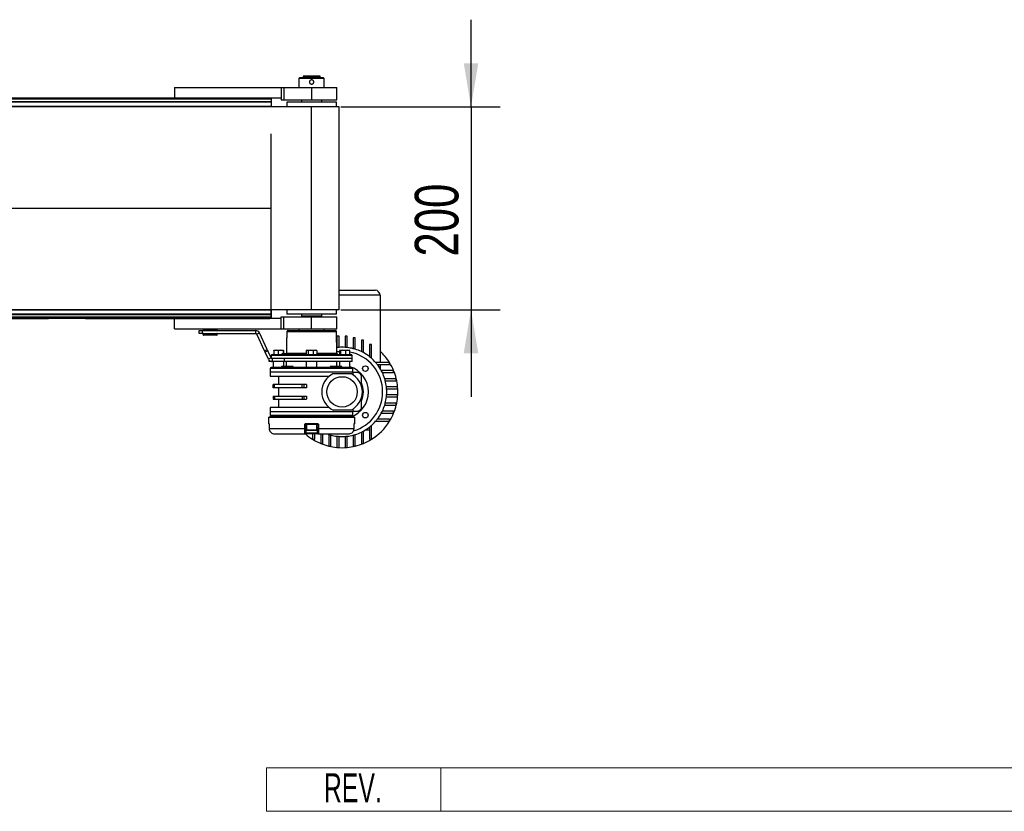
# Model space of a CAD drawing. Header units: millimetres. Extents: x 0 to 420, y 0 to 297.
# Tile 5 of 8: x 198 to 266, y 66 to 121. Entities that reach past the tile are written whole.
import ezdxf
from ezdxf.enums import TextEntityAlignment as Align

# ---------------------------------------------------------------- set-up
doc = ezdxf.new("R2010")
doc.units = ezdxf.units.MM
doc.linetypes.add('CENTERX2', pattern=[20.32, 12.7, -2.54, 2.54, -2.54])
doc.layers.add('CARTIGLIO', color=140, linetype='Continuous')
doc.layers.add('QUOTE', color=174, linetype='Continuous')
doc.styles.add('SLDTEXTSTYLE0', font='TXT', dxfattribs={"width": 0.638298})
doc.styles.add('SLDTEXTSTYLE3', font='TXT', dxfattribs={"width": 0.75})
doc.dimstyles.new('SLDDIMSTYLE0', dxfattribs={"dimtxt": 3, "dimasz": 3, "dimexe": 0, "dimexo": 0.0625, "dimgap": 0.75, "dimtad": 1, "dimlfac": 14.32081, "dimrnd": 1e-09, "dimzin": 12, "dimdsep": 46, "dimtxsty": 'SLDTEXTSTYLE3', "dimsah": 1, "dimcen": 0.09, "dimadec": 0, "dimazin": 3, "dimtfac": 1, "dimtdec": 3, "dimtmove": 0, "dimatfit": 0, "dimfxl": 0, "dimfrac": 2, "dimtolj": 1, "dimtzin": 12, "dimarcsym": 0})

# ---------------------------------------------------------------- blocks, each defined once
blk = doc.blocks.new('SW_NOTE_0_27')
at = {"layer": 'CARTIGLIO', "color": 0, "insert": (2.34, 2.578), "char_height": 2, "attachment_point": 2, "style": 'SLDTEXTSTYLE0'}
blk.add_mtext('REV.', dxfattribs=at)
blk = doc.blocks.new('Cartiglio ALUSIC')
at = {"color": 161, "linetype": 'Continuous', "lineweight": 18}
for p, q in [((113.971, 150.999), (113.971, 153.999)), ((113.971, 153.999), (313.621, 153.999)), ((125.971, 153.999), (125.971, 150.999)), ((113.971, 150.999), (313.621, 150.999))]:
    blk.add_line(p, q, dxfattribs=at)
at = {"layer": 'CARTIGLIO', "color": 140}
blk.add_blockref('SW_NOTE_0_27', (117.568, 151.037), dxfattribs=at)
at = {"layer": 'CARTIGLIO', "color": 140, "style": 'SLDTEXTSTYLE0', "width": 0.638298}
for tag, height, p in [('AUTOATTR1', 3.5, (223.449, 133.7)), ('AUTOATTR2', 3.5, (221.929, 127.422)), ('AUTOATTR11', 3.5, (222.862, 121.411)), ('AUTOATTR8', 4, (219.244, 110.003)), ('AUTOATTR9', 4, (218.122, 100.423)), ('AUTOATTR0', 4, (249.033, 100.312))]:
    blk.add_attdef(tag, text='', height=height, dxfattribs=at).set_placement(p, align=Align.TOP_CENTER)
at = {"layer": 'CARTIGLIO', "color": 140}
for tag in ['AUTOATTR13', 'AUTOATTR12', 'AUTOATTR10', 'AUTOATTR7', 'AUTOATTR6', 'AUTOATTR5', 'AUTOATTR4', 'AUTOATTR3']:
    blk.add_attdef(tag, (0, 0), '', height=4, dxfattribs=at)
blk = doc.blocks.new('_D_1')
at = {"layer": 'QUOTE'}
for p, q in [((229.246, 114.666), (229.246, 120.666)), ((220.278, 114.666), (231.246, 114.666)), ((229.246, 114.666), (229.246, 100.701)), ((220.278, 100.701), (231.246, 100.701)), ((229.246, 100.701), (229.246, 94.701))]:
    blk.add_line(p, q, dxfattribs=at)
for points in [[(229.246, 114.666), (229.746, 117.666), (228.746, 117.666)], [(229.246, 100.701), (228.746, 97.701), (229.746, 97.701)]]:
    blk.add_solid(points, dxfattribs=at)
at = {"layer": 'QUOTE', "insert": (225.379, 104.359), "char_height": 3, "attachment_point": 1, "rotation": 90, "style": 'SLDTEXTSTYLE3'}
blk.add_mtext('200', dxfattribs=at)

msp = doc.modelspace()

# ---------------------------------------------------------------- linework, layer by layer
at = {"color": 7, "linetype": 'Continuous', "lineweight": 25}
for p, q in [((217.47465, 116.69151), (217.40482, 116.62168)), ((217.40482, 116.62168), (217.40482, 115.99323)), ((219.15053, 116.62168), (217.40482, 116.62168)), ((217.47465, 116.69151), (219.0807, 116.69151)), ((217.71905, 116.79625), (217.68413, 116.76134)), ((217.68413, 116.76134), (217.68413, 116.69151)), ((218.87122, 116.76134), (217.68413, 116.76134)), ((217.71905, 116.79625), (218.8363, 116.79625)), ((218.87122, 116.76134), (218.8363, 116.79625)), ((218.87122, 116.69151), (218.87122, 116.76134)), ((219.15053, 116.62168), (219.0807, 116.69151)), ((219.15053, 115.99323), (219.15053, 116.62168)), ((208.85083, 115.99323), (208.85083, 115.26003)), ((208.85083, 115.99323), (216.18282, 115.99323)), ((216.18282, 115.99323), (216.18282, 115.26003)), ((216.18282, 115.99323), (216.35739, 115.99323)), ((216.35739, 115.99323), (216.35739, 115.15529)), ((216.35739, 115.99323), (218.27768, 115.99323)), ((218.27768, 115.99323), (218.27768, 115.15529)), ((218.27768, 115.99323), (220.02339, 115.99323)), ((220.02339, 115.15529), (220.02339, 115.99323)), ((215.48454, 115.26003), (60.46537, 115.26003)), ((215.48454, 115.1902), (60.46537, 115.1902)), ((216.18282, 115.26003), (215.48454, 115.26003)), ((215.48454, 115.26003), (215.48454, 115.1902)), ((215.48454, 115.1902), (215.48454, 115.01563)), ((216.18282, 115.26003), (216.18282, 115.15529)), ((218.27768, 114.66649), (57.67223, 114.66649)), ((215.48454, 115.01563), (60.46537, 115.01563)), ((215.48454, 114.98071), (60.46537, 114.98071)), ((215.48454, 114.7014), (60.46537, 114.7014)), ((215.48454, 115.01563), (215.48454, 114.98071)), ((215.48454, 114.98071), (215.48454, 114.7014)), ((215.48454, 114.7014), (215.48454, 114.66649)), ((216.18282, 115.15529), (216.35739, 115.15529)), ((216.35739, 115.15529), (218.27768, 115.15529)), ((216.56688, 114.98071), (216.564, 114.66649)), ((219.98847, 114.98071), (216.56688, 114.98071)), ((217.57939, 115.12037), (217.57939, 114.98071)), ((218.97596, 115.12037), (217.57939, 115.12037)), ((217.68413, 115.15529), (217.68413, 115.12037)), ((218.27768, 115.15529), (220.02339, 115.15529)), ((218.27768, 100.7008), (218.27768, 114.66649)), ((220.16304, 114.66649), (218.27768, 114.66649)), ((218.87122, 115.12037), (218.87122, 115.15529)), ((218.97596, 114.98071), (218.97596, 115.12037)), ((219.99136, 114.66649), (219.98847, 114.98071)), ((220.16304, 100.7008), (220.16304, 114.66649)), ((220.16304, 102.04116), (222.64195, 102.04116)), ((222.9911, 101.69202), (220.16304, 101.69202)), ((222.9911, 101.69202), (222.9911, 97.06938)), ((218.27768, 100.7008), (57.67223, 100.7008)), ((215.48454, 100.66588), (60.46537, 100.66588)), ((215.48454, 100.38657), (60.46537, 100.38657)), ((215.48454, 100.35165), (60.46537, 100.35165)), ((215.48454, 100.7008), (215.48454, 100.66588)), ((215.48454, 100.66588), (215.48454, 100.38657)), ((215.48454, 100.38657), (215.48454, 100.35165)), ((215.48454, 100.35165), (215.48454, 100.17708)), ((216.564, 100.7008), (216.56688, 100.38657)), ((219.98847, 100.38657), (216.56688, 100.38657)), ((217.57939, 100.38657), (217.57939, 100.24691)), ((220.16304, 100.7008), (218.27768, 100.7008)), ((218.97596, 100.24691), (218.97596, 100.38657)), ((219.98847, 100.38657), (219.99136, 100.7008)), ((215.48454, 100.17708), (60.46537, 100.17708)), ((215.48454, 100.10725), (60.46537, 100.10725)), ((208.85083, 99.37406), (208.85083, 100.10725)), ((215.48454, 100.17708), (215.48454, 100.10725)), ((216.18282, 100.10725), (215.48454, 100.10725)), ((216.18282, 100.10725), (216.18282, 100.212)), ((216.18282, 100.212), (216.35739, 100.212)), ((216.18282, 99.37406), (216.18282, 100.10725)), ((216.35739, 99.37406), (216.35739, 100.212)), ((216.35739, 100.212), (218.27768, 100.212)), ((218.97596, 100.24691), (217.57939, 100.24691)), ((217.68413, 100.24691), (217.68413, 100.212)), ((218.27768, 99.37406), (218.27768, 100.212)), ((218.27768, 100.212), (220.02339, 100.212)), ((218.87122, 100.212), (218.87122, 100.24691)), ((220.02339, 99.37406), (220.02339, 100.212)), ((208.85083, 99.37406), (216.18282, 99.37406)), ((210.52931, 99.05983), (210.52931, 99.26931)), ((210.52931, 99.26931), (210.7388, 99.26931)), ((210.7388, 99.05983), (210.52931, 99.05983)), ((210.7388, 99.26931), (210.7388, 99.05983)), ((210.7388, 99.26931), (214.43634, 99.26931)), ((210.7388, 99.05983), (214.43634, 99.05983)), ((210.82022, 99.36082), (210.81638, 99.2875)), ((210.81638, 99.2875), (211.77847, 99.2875)), ((210.81638, 99.04164), (210.82022, 98.96832)), ((211.77847, 99.04164), (210.81638, 99.04164)), ((210.82796, 99.36082), (210.82022, 99.36082)), ((210.82022, 98.96832), (211.77463, 98.96832)), ((211.77463, 99.36082), (210.82796, 99.36082)), ((210.8379, 99.2728), (210.83033, 99.2728)), ((210.83033, 99.05634), (211.76453, 99.05634)), ((210.84168, 98.95508), (210.83417, 98.95508)), ((211.76453, 99.2728), (210.8379, 99.2728)), ((211.76068, 98.95508), (210.84168, 98.95508)), ((210.87147, 99.2728), (210.87147, 99.26931)), ((210.87147, 99.05983), (210.87147, 99.05634)), ((211.72338, 99.26931), (211.72338, 99.2728)), ((211.72338, 99.05634), (211.72338, 99.05983)), ((211.77847, 99.2875), (211.77463, 99.36082)), ((211.77463, 98.96832), (211.77847, 99.04164)), ((214.43634, 99.05983), (214.43634, 99.26931)), ((214.49962, 99.01951), (214.68948, 99.10804)), ((215.03889, 97.86305), (214.49962, 99.01951)), ((215.22875, 97.95158), (214.68948, 99.10804)), ((216.18282, 99.37406), (216.35739, 99.37406)), ((216.35739, 99.37406), (218.27768, 99.37406)), ((216.57726, 99.18664), (216.57699, 99.18672)), ((219.99131, 99.18664), (216.57726, 99.18664)), ((216.66127, 99.26897), (219.90752, 99.26897)), ((217.40482, 99.37406), (217.40482, 99.26897)), ((218.27768, 99.37406), (220.02339, 99.37406)), ((219.15053, 99.26897), (219.15053, 99.37406)), ((220.01707, 97.71034), (219.99131, 99.18664)), ((216.55635, 98.74587), (216.53828, 97.71034)), ((216.55756, 98.74587), (216.55635, 98.74587)), ((216.57125, 98.88309), (216.571, 98.88317)), ((220.16304, 98.86901), (220.02339, 98.86901)), ((220.02339, 98.86901), (220.02339, 98.0969)), ((220.16304, 98.10965), (220.16304, 98.86901)), ((220.72167, 98.86901), (220.58201, 98.86901)), ((220.58201, 98.86901), (220.58201, 98.10965)), ((220.72167, 98.0969), (220.72167, 98.86901)), ((221.14064, 98.77609), (221.14064, 98.01924)), ((221.2803, 98.77609), (221.14064, 98.77609)), ((221.2803, 97.97964), (221.2803, 98.77609)), ((221.83893, 98.59394), (221.69927, 98.59394)), ((221.69927, 98.59394), (221.69927, 97.81558)), ((221.83893, 97.74428), (221.83893, 98.59394)), ((222.39755, 98.30766), (222.2579, 98.30766)), ((222.2579, 98.30766), (222.2579, 97.47032)), ((222.39755, 97.35503), (222.39755, 98.30766)), ((215.03889, 97.86305), (215.22875, 97.95158)), ((215.07876, 97.77754), (215.03889, 97.86305)), ((215.26862, 97.86607), (215.07876, 97.77754)), ((215.30122, 97.30047), (215.07876, 97.77754)), ((215.22875, 97.95158), (215.26862, 97.86607)), ((215.49108, 97.38901), (215.26862, 97.86607)), ((215.57176, 97.628), (220.98359, 97.628)), ((215.8306, 97.90732), (215.67535, 97.88917)), ((215.67535, 97.88917), (215.67535, 97.628)), ((215.68655, 97.90732), (215.8306, 97.90732)), ((215.98585, 97.88917), (215.8306, 97.90732)), ((215.8306, 97.90732), (216.1523, 97.90732)), ((216.1523, 97.90732), (215.98585, 97.88917)), ((215.98585, 97.88917), (215.98585, 97.628)), ((216.31875, 97.88917), (216.1523, 97.90732)), ((216.1523, 97.90732), (216.32995, 97.90732)), ((216.23251, 97.66292), (216.2319, 97.628)), ((216.23877, 97.66292), (216.23251, 97.66292)), ((216.23877, 97.66292), (216.23834, 97.628)), ((216.30287, 97.66292), (216.23877, 97.66292)), ((216.30287, 97.66292), (216.30244, 97.628)), ((216.32628, 97.66292), (216.30287, 97.66292)), ((216.31875, 97.88917), (216.31875, 97.66292)), ((216.32628, 97.66292), (216.32652, 97.628)), ((216.4938, 97.66292), (216.32628, 97.66292)), ((216.32995, 97.90732), (216.33054, 97.90732)), ((216.33112, 97.9071), (216.33054, 97.90732)), ((216.34115, 97.88917), (216.34115, 97.66292)), ((216.50061, 97.66292), (216.5, 97.628)), ((216.50602, 97.66292), (216.50557, 97.628)), ((216.53828, 97.71034), (217.91322, 97.71034)), ((216.55742, 97.66292), (216.55681, 97.628)), ((216.56368, 97.66292), (216.55742, 97.66292)), ((216.56368, 97.66292), (216.56325, 97.628)), ((216.58545, 97.66292), (216.56368, 97.66292)), ((216.58545, 97.66292), (216.58501, 97.628)), ((216.62029, 97.66292), (216.58545, 97.66292)), ((216.62029, 97.66292), (216.62085, 97.628)), ((216.66889, 97.66292), (216.62029, 97.66292)), ((216.66889, 97.66292), (216.66945, 97.628)), ((216.67055, 97.66292), (216.66889, 97.66292)), ((216.67116, 97.628), (216.67055, 97.66292)), ((217.00122, 97.628), (217.00061, 97.66292)), ((217.91322, 97.88917), (217.91322, 97.628)), ((217.95539, 97.90732), (217.93815, 97.90104)), ((217.95539, 97.90732), (217.97175, 97.90732)), ((217.97175, 97.90732), (218.21252, 97.90732)), ((218.21252, 97.90732), (218.03029, 97.88917)), ((218.03029, 97.88917), (218.03029, 97.628)), ((218.39475, 97.88917), (218.21252, 97.90732)), ((218.21252, 97.90732), (218.51844, 97.90732)), ((218.51844, 97.90732), (218.39475, 97.88917)), ((218.39475, 97.88917), (218.39475, 97.628)), ((218.64213, 97.88917), (218.51844, 97.90732)), ((218.51844, 97.90732), (218.59996, 97.90732)), ((218.6172, 97.90104), (218.59996, 97.90732)), ((218.64213, 97.88917), (218.64213, 97.628)), ((218.64213, 97.71034), (220.01707, 97.71034)), ((220.01035, 98.09538), (220.02339, 98.0969)), ((220.19918, 97.88917), (220.19918, 97.628)), ((220.22897, 97.90732), (220.43272, 97.90732)), ((220.43272, 97.90732), (220.25876, 97.88917)), ((220.25876, 97.88917), (220.25876, 97.628)), ((220.60668, 97.88917), (220.43272, 97.90732)), ((220.43272, 97.90732), (220.75085, 97.90732)), ((220.75085, 97.90732), (220.60668, 97.88917)), ((220.60668, 97.88917), (220.60668, 97.628)), ((220.89502, 97.88917), (220.75085, 97.90732)), ((220.75085, 97.90732), (220.86924, 97.90732)), ((220.8736, 97.90578), (220.86939, 97.90732)), ((220.89502, 97.88917), (220.89502, 97.628)), ((215.49108, 97.38901), (215.30122, 97.30047)), ((215.35632, 97.1392), (215.35632, 97.2241)), ((215.42615, 97.1392), (215.35632, 97.1392)), ((215.42615, 97.17304), (215.42615, 97.1392)), ((215.55437, 97.1392), (215.42615, 97.1392)), ((215.48798, 97.54567), (215.48545, 97.40108)), ((221.06738, 97.54567), (215.48798, 97.54567)), ((215.55437, 97.34869), (215.54404, 97.34869)), ((215.55437, 97.34869), (215.55437, 97.1392)), ((216.39066, 97.34869), (215.55437, 97.34869)), ((216.39066, 97.1392), (215.55437, 97.1392)), ((215.64165, 97.1392), (215.64165, 96.72023)), ((216.35388, 96.79006), (216.35388, 97.1392)), ((221.07081, 97.34869), (216.38904, 97.34869)), ((216.39066, 97.34869), (216.39066, 97.1392)), ((221.07081, 97.34869), (216.39066, 97.34869)), ((221.07081, 97.1392), (216.39066, 97.1392)), ((216.53625, 97.1392), (216.53625, 96.79006)), ((217.91108, 97.1392), (217.91108, 96.72023)), ((218.64428, 96.72023), (218.64428, 97.1392)), ((220.01911, 96.79006), (220.01911, 97.1392)), ((220.20147, 97.1392), (220.20147, 96.79006)), ((220.9137, 96.72023), (220.9137, 97.1392)), ((221.07081, 97.34869), (221.06738, 97.54567)), ((221.07081, 97.1392), (221.07081, 97.34869)), ((223.63584, 97.06938), (222.68321, 97.06938)), ((222.7985, 96.92972), (223.63584, 96.92972)), ((222.9911, 96.92972), (222.9911, 96.65154)), ((223.63584, 96.92972), (223.63584, 97.06938)), ((215.41471, 96.40601), (215.41471, 96.12669)), ((221.14064, 96.40601), (215.41471, 96.40601)), ((215.43217, 96.65041), (215.43217, 96.40601)), ((221.12319, 96.65041), (215.43217, 96.65041)), ((216.19737, 96.79006), (216.19737, 96.72023)), ((217.0004, 96.79006), (216.19737, 96.79006)), ((217.0004, 96.72023), (217.0004, 96.79006)), ((219.55495, 96.79006), (219.55495, 96.72023)), ((220.35798, 96.79006), (219.55495, 96.79006)), ((219.76378, 96.30126), (220.98128, 96.30126)), ((220.35798, 96.72023), (220.35798, 96.79006)), ((221.12319, 96.40601), (221.12319, 96.65041)), ((221.14064, 96.21072), (221.14064, 96.40601)), ((223.92212, 96.51075), (223.07246, 96.51075)), ((223.14376, 96.37109), (223.92212, 96.37109)), ((223.92212, 96.37109), (223.92212, 96.51075)), ((215.41471, 96.12669), (219.48995, 96.12669)), ((215.62419, 95.33065), (215.62419, 95.5541)), ((215.72771, 95.5541), (215.62419, 95.5541)), ((215.72771, 95.33065), (215.72771, 95.5541)), ((217.62274, 95.5541), (215.72771, 95.5541)), ((216.00825, 96.12669), (216.00825, 95.5541)), ((217.62274, 95.33065), (217.62274, 95.5541)), ((217.74866, 95.5541), (217.62274, 95.5541)), ((217.74866, 95.5541), (217.74866, 95.33065)), ((217.93433, 95.5541), (217.74866, 95.5541)), ((217.93433, 95.5541), (217.93433, 95.33065)), ((224.10427, 95.95212), (223.30782, 95.95212)), ((223.34742, 95.81246), (224.10427, 95.81246)), ((224.10427, 95.81246), (224.10427, 95.95212)), ((215.72771, 95.33065), (215.62419, 95.33065)), ((217.62274, 95.33065), (215.72771, 95.33065)), ((216.00825, 95.33065), (216.00825, 94.75805)), ((217.74866, 95.33065), (217.62274, 95.33065)), ((217.93433, 95.33065), (217.74866, 95.33065)), ((224.19719, 95.39349), (223.42508, 95.39349)), ((223.43783, 95.25384), (224.19719, 95.25384)), ((224.19719, 95.25384), (224.19719, 95.39349)), ((215.62419, 94.75805), (215.62419, 94.5346)), ((215.62419, 94.75805), (215.72771, 94.75805)), ((215.62419, 94.5346), (215.72771, 94.5346)), ((215.72771, 94.75805), (215.72771, 94.5346)), ((215.72771, 94.75805), (217.62274, 94.75805)), ((215.72771, 94.5346), (217.62274, 94.5346)), ((216.00825, 94.5346), (216.00825, 93.96201)), ((217.62274, 94.75805), (217.62274, 94.5346)), ((217.62274, 94.75805), (217.74866, 94.75805)), ((217.62274, 94.5346), (217.74866, 94.5346)), ((217.74866, 94.75805), (217.74866, 94.5346)), ((217.74866, 94.75805), (217.93433, 94.75805)), ((217.74866, 94.5346), (217.93433, 94.5346)), ((217.93433, 94.75805), (217.93433, 94.5346)), ((224.10427, 94.27624), (223.34742, 94.27624)), ((223.42508, 94.69521), (224.19719, 94.69521)), ((224.19719, 94.83487), (223.43783, 94.83487)), ((224.10427, 94.13658), (224.10427, 94.27624)), ((224.19719, 94.69521), (224.19719, 94.83487)), ((215.41471, 93.96201), (215.41471, 93.6827)), ((219.48995, 93.96201), (215.41471, 93.96201)), ((215.41471, 93.6827), (218.27768, 93.6827)), ((215.43217, 93.6827), (215.43217, 93.4383)), ((218.27768, 93.6827), (221.14064, 93.6827)), ((220.98128, 93.78744), (219.76378, 93.78744)), ((221.12319, 93.4383), (221.12319, 93.6827)), ((221.14064, 93.6827), (221.14064, 93.87799)), ((223.07246, 93.57795), (223.92212, 93.57795)), ((223.92212, 93.71761), (223.14376, 93.71761)), ((223.30782, 94.13658), (224.10427, 94.13658)), ((223.92212, 93.57795), (223.92212, 93.71761)), ((215.31027, 93.29864), (215.31393, 92.87906)), ((215.31027, 93.29864), (221.24508, 93.29864)), ((215.31393, 92.87906), (215.3364, 92.87906)), ((215.34488, 93.33355), (215.34488, 93.29864)), ((215.34488, 93.33355), (221.21047, 93.33355)), ((215.43217, 93.4383), (221.12319, 93.4383)), ((215.64165, 93.36847), (215.64165, 93.33355)), ((216.19737, 93.36847), (216.19737, 93.33355)), ((217.0004, 93.33355), (217.0004, 93.36847)), ((217.91108, 93.36847), (217.91108, 93.33355)), ((217.91347, 92.87906), (218.64188, 92.87906)), ((218.64428, 93.33355), (218.64428, 93.36847)), ((219.55495, 93.36847), (219.55495, 93.33355)), ((220.35798, 93.33355), (220.35798, 93.36847)), ((220.9137, 93.33355), (220.9137, 93.36847)), ((221.21047, 93.29864), (221.21047, 93.33355)), ((221.21896, 92.87906), (221.24142, 92.87906)), ((221.24142, 92.87906), (221.24508, 93.29864)), ((222.68321, 93.01933), (223.63584, 93.01933)), ((223.63584, 93.15898), (222.7985, 93.15898)), ((223.63584, 93.01933), (223.63584, 93.15898)), ((215.3517, 92.77592), (215.35258, 92.77614)), ((215.35224, 92.7758), (215.35513, 92.5271)), ((215.35513, 92.52696), (215.35514, 92.52682)), ((215.35551, 92.52717), (217.80175, 92.52717)), ((217.87736, 92.21508), (218.67799, 92.21508)), ((217.88714, 92.77554), (217.8828, 92.52657)), ((217.92853, 92.77554), (217.88714, 92.77554)), ((218.6333, 92.80984), (217.92205, 92.80984)), ((217.92853, 92.80984), (217.92853, 92.43277)), ((217.92853, 92.43277), (218.61987, 92.43277)), ((218.58493, 92.39087), (217.97042, 92.39087)), ((218.61987, 92.43277), (218.62683, 92.43277)), ((218.62683, 92.43277), (218.62683, 92.80984)), ((218.66821, 92.77554), (218.62683, 92.77554)), ((218.67255, 92.52657), (218.66821, 92.77554)), ((218.7536, 92.52717), (221.19985, 92.52717)), ((221.20022, 92.52682), (221.20312, 92.7758)), ((221.20277, 92.77614), (221.20366, 92.77593)), ((221.69927, 92.27312), (221.69927, 91.49476)), ((221.83893, 91.49476), (221.83893, 92.34442)), ((221.97972, 92.42578), (222.2579, 92.42578)), ((222.2579, 92.61838), (222.2579, 91.78104)), ((222.39755, 91.78104), (222.39755, 92.73367)), ((215.7443, 92.14647), (217.80754, 92.14647)), ((218.74781, 92.14647), (217.80754, 92.14647)), ((218.3475, 92.14647), (218.3475, 91.78104)), ((218.3475, 91.78104), (218.48716, 91.78104)), ((218.48716, 91.78104), (218.48716, 92.14647)), ((218.74781, 92.14647), (220.81105, 92.14647)), ((218.90613, 92.14647), (218.90613, 91.49476)), ((218.90613, 91.49476), (219.04579, 91.49476)), ((219.04579, 91.49476), (219.04579, 92.14647)), ((219.46476, 92.10906), (219.46476, 91.31261)), ((219.60442, 91.31261), (219.60442, 92.06946)), ((220.02339, 91.9918), (220.02339, 91.21969)), ((220.16304, 91.21969), (220.16304, 91.97905)), ((220.58201, 91.97905), (220.58201, 91.21969)), ((220.72167, 91.21969), (220.72167, 91.9918)), ((221.14064, 92.06946), (221.14064, 91.31261)), ((221.2803, 91.31261), (221.2803, 92.10906)), ((221.69927, 91.49476), (221.83893, 91.49476)), ((222.2579, 91.78104), (222.39755, 91.78104)), ((219.46476, 91.31261), (219.60442, 91.31261)), ((220.02339, 91.21969), (220.16304, 91.21969)), ((220.58201, 91.21969), (220.72167, 91.21969)), ((221.14064, 91.31261), (221.2803, 91.31261))]:
    msp.add_line(p, q, dxfattribs=at)
at = {"color": 7, "linetype": 'CENTERX2'}
for p, q in [((60.46537, 115.26003), (215.48454, 115.26003)), ((215.48454, 100.10725), (215.48454, 115.26003)), ((60.46537, 100.10725), (215.48454, 100.10725))]:
    msp.add_line(p, q, dxfattribs=at)
at = {"color": 7, "linetype": 'Continuous'}
msp.add_line((60.46537, 107.68364), (215.48454, 107.68364), dxfattribs=at)
at = {"color": 7, "linetype": 'Continuous', "lineweight": 25, "flags": 128}
for points in [[(216.57699, 99.18672), (216.57279, 98.97423), (216.57101, 98.88317)], [(216.57726, 99.18664), (216.57587, 99.11684), (216.57125, 98.88309)], [(220.01526, 97.81454), (220.04586, 97.81832), (220.19918, 97.8321)], [(215.35223, 92.7758), (215.35181, 92.77587), (215.3517, 92.77592)], [(215.35258, 92.77614), (215.35422, 92.63652), (215.35551, 92.52717)], [(215.35513, 92.52682), (215.35471, 92.5269), (215.35551, 92.52717)], [(217.80175, 92.52717), (217.80426, 92.6668), (217.80621, 92.77614)], [(218.74914, 92.77614), (218.75164, 92.63652), (218.7536, 92.52717)], [(221.19985, 92.52717), (221.20149, 92.6668), (221.20277, 92.77614)], [(221.19985, 92.52717), (221.20065, 92.5269), (221.20021, 92.52682)], [(221.20366, 92.77593), (221.20355, 92.77587), (221.20311, 92.77579)]]:
    msp.add_lwpolyline(points, dxfattribs=at)
at = {"color": 7, "linetype": 'Continuous', "lineweight": 25}
for centre, radius in [((221.97726, 96.64908), 0.19203), ((220.37253, 95.04435), 1.04743), ((221.97726, 93.43962), 0.19203)]:
    msp.add_circle(centre, radius, dxfattribs=at)
for centre, radius, start, end in [((222.64195, 101.69202), 0.34914, 0, 90), ((210.83033, 99.28677), 0.01397, 177, 270), ((210.83033, 99.04237), 0.01397, 90, 183), ((210.83417, 99.36009), 0.01397, 90, 177), ((210.83417, 98.96905), 0.01397, 183, 270), ((211.76068, 99.36009), 0.01397, 3, 90), ((211.76068, 98.96905), 0.01397, 270, 357), ((211.76453, 99.28677), 0.01397, 270, 3), ((211.76453, 99.04237), 0.01397, 357, 90), ((214.43634, 98.99), 0.27931, 25, 90), ((214.43634, 98.99), 0.06983, 25, 90), ((219.90752, 99.18518), 0.08379, 1, 90), ((216.59249, 98.74526), 0.03493, 153.8975556, 179.0017202), ((215.57176, 97.54421), 0.08379, 90, 179), ((216.4545, 97.7118), 0.08379, 324.3146653, 359), ((220.10086, 97.7118), 0.08379, 181, 270), ((220.37253, 95.04435), 3.07245, 93.9095635, 96.5249788), ((220.37253, 95.04435), 3.07245, 86.0904365, 93.9095635), ((220.37253, 95.04435), 3.07245, 83.4750212, 86.0904365), ((220.37253, 95.04435), 3.07245, 75.5224878, 83.4750212), ((220.37253, 95.04435), 2.79314, 0, 79.2186455), ((220.98359, 97.54421), 0.08379, 1, 90), ((220.37253, 95.04435), 3.07245, 72.8152041, 75.5224878), ((220.37253, 95.04435), 3.07245, 64.416998, 72.8152041), ((220.37253, 95.04435), 3.07245, 61.4925695, 64.416998), ((220.37253, 95.04435), 3.07245, 52.1470973, 61.4925695), ((220.37253, 95.04435), 3.84056, 31.8213685, 47.0141139), ((220.37253, 95.04435), 3.07245, 48.7694228, 52.1470973), ((220.37253, 95.04435), 3.07245, 41.2305772, 48.7694228), ((220.37253, 95.04435), 3.07245, 37.8529027, 41.2305772), ((220.37253, 95.04435), 3.07245, 28.5074305, 37.8529027), ((220.37253, 95.04435), 3.84056, 22.4463506, 31.8213685), ((215.50199, 96.65041), 0.06983, 90, 180), ((220.37253, 95.04435), 1.39657, 115.8419328, 244.1580672), ((220.37253, 95.04435), 1.81554, 0, 72.6578648), ((220.37253, 95.04435), 1.39657, 295.8419328, 64.1580672), ((221.05336, 96.65041), 0.06983, 0, 90), ((220.37253, 95.04435), 1.74571, 40.5358021, 49.4641979), ((220.37253, 95.04435), 3.07245, 25.583002, 28.5074305), ((220.37253, 95.04435), 3.07245, 17.1847959, 25.583002), ((220.37253, 95.04435), 3.84056, 13.6720181, 22.4463506), ((220.37253, 95.04435), 1.4664, 334.7912347, 25.2087653), ((220.37253, 95.04435), 3.07245, 14.4775122, 17.1847959), ((220.37253, 95.04435), 3.07245, 6.5249788, 14.4775122), ((220.37253, 95.04435), 3.84056, 5.2159086, 13.6720181), ((220.37253, 95.04435), 1.81554, 289.5572137, 0), ((220.37253, 95.04435), 2.79314, 286.4032561, 0), ((220.37253, 95.04435), 3.07245, 3.9095635, 6.5249788), ((220.37253, 95.04435), 3.07245, 356.0904365, 3.9095635), ((220.37253, 95.04435), 3.84056, 354.7840914, 5.2159086), ((220.37253, 95.04435), 3.07245, 342.8152041, 345.5224878), ((220.37253, 95.04435), 3.07245, 345.5224878, 353.4750212), ((220.37253, 95.04435), 3.07245, 353.4750212, 356.0904365), ((220.37253, 95.04435), 3.84056, 346.3279819, 354.7840914), ((220.37253, 95.04435), 1.74571, 310.5358021, 319.4641979), ((220.37253, 95.04435), 3.07245, 322.1470973, 331.4925695), ((220.37253, 95.04435), 3.07245, 331.4925695, 334.416998), ((220.37253, 95.04435), 3.07245, 334.416998, 342.8152041), ((220.37253, 95.04435), 3.84056, 328.1786315, 337.5536494), ((220.37253, 95.04435), 3.84056, 337.5536494, 346.3279819), ((215.38376, 92.87967), 0.06983, 180.5, 239.6562563), ((215.40664, 92.87965), 0.07024, 180.484851, 206.6372646), ((215.50199, 93.4383), 0.06983, 180, 270), ((218.06033, 92.86212), 0.14783, 173.4212519, 200.7118678), ((218.49503, 92.86212), 0.14783, 339.2881322, 6.5787481), ((221.05336, 93.4383), 0.06983, 270, 0), ((221.17159, 92.87967), 0.06983, 300.2284648, 359.5), ((221.14872, 92.87965), 0.07024, 332.0869882, 359.5159998), ((220.37253, 95.04435), 3.07245, 311.2305772, 318.7694228), ((220.37253, 95.04435), 3.84056, 301.8213685, 328.1786315), ((220.37253, 95.04435), 3.07245, 318.7694228, 322.1470973), ((217.85595, 94.34508), 1.81871, 268.2925356, 270.845926), ((217.86038, 94.59573), 1.8204, 268.2948949, 270.8423603), ((217.80754, 92.2163), 0.06983, 270, 359), ((217.97042, 92.43277), 0.0419, 180, 270), ((218.58493, 92.43277), 0.0419, 270, 0), ((218.69497, 94.59573), 1.8204, 269.1576397, 271.7051051), ((218.69941, 94.34508), 1.81871, 269.154074, 271.7074644), ((218.74781, 92.2163), 0.06983, 181, 270), ((220.37253, 95.04435), 3.07245, 287.1847959, 295.583002), ((220.37253, 95.04435), 3.07245, 295.583002, 298.5074305), ((220.37253, 95.04435), 3.07245, 298.5074305, 307.8529027), ((220.37253, 95.04435), 3.07245, 307.8529027, 311.2305772), ((220.37253, 95.04435), 3.84056, 228.9856684, 238.1786315), ((220.37253, 95.04435), 3.84056, 238.1786315, 247.5536494), ((220.37253, 95.04435), 3.84056, 247.5536494, 256.3279819), ((220.37253, 95.04435), 3.07245, 250.5929566, 252.8152041), ((220.37253, 95.04435), 3.07245, 252.8152041, 255.5224878), ((220.37253, 95.04435), 3.07245, 255.5224878, 263.4750212), ((220.37253, 95.04435), 3.07245, 263.4750212, 266.0904365), ((220.37253, 95.04435), 3.07245, 266.0904365, 273.9095635), ((220.37253, 95.04435), 3.07245, 273.9095635, 276.5249788), ((220.37253, 95.04435), 3.07245, 276.5249788, 284.4775122), ((220.37253, 95.04435), 3.07245, 284.4775122, 287.1847959), ((220.37253, 95.04435), 3.84056, 283.6720181, 292.4463506), ((220.37253, 95.04435), 3.84056, 292.4463506, 301.8213685), ((220.37253, 95.04435), 3.84056, 256.3279819, 264.7840914), ((220.37253, 95.04435), 3.84056, 264.7840914, 275.2159086), ((220.37253, 95.04435), 3.84056, 275.2159086, 283.6720181)]:
    msp.add_arc(centre, radius, start, end, dxfattribs=at)
for points, knots in [([(218.27768, 116.52392), (218.29404, 116.52233), (218.32675, 116.51913), (218.37038, 116.49425), (218.40386, 116.45742), (218.42326, 116.41108), (218.42621, 116.36114), (218.41266, 116.31331), (218.38424, 116.27255), (218.34373, 116.24321), (218.29563, 116.22892), (218.24575, 116.23135), (218.19968, 116.24988), (218.16211, 116.28255), (218.13726, 116.32606), (218.12826, 116.37539), (218.13599, 116.42459), (218.15931, 116.46847), (218.19587, 116.50219), (218.23759, 116.52107), (218.26591, 116.52308), (218.27768, 116.52392)], [0, 0, 0, 0, 0.05317688, 0.10633615, 0.15995495, 0.21390305, 0.2673428, 0.3202276, 0.37337634, 0.42719221, 0.4810472, 0.53425887, 0.58714955, 0.64051842, 0.69444472, 0.74813707, 0.80115093, 0.8541076, 0.90770795, 0.96165812, 1, 1, 1, 1]), ([(216.66127, 99.26897), (216.65176, 99.26803), (216.63275, 99.26615), (216.60743, 99.25148), (216.58842, 99.22994), (216.57882, 99.20689), (216.57767, 99.19206), (216.57726, 99.18664)], [0, 0, 0, 0, 0.21895842, 0.43811809, 0.65703778, 0.87477757, 1, 1, 1, 1]), ([(216.57125, 98.88309), (216.57075, 98.86745), (216.56974, 98.8361), (216.56615, 98.79478), (216.56217, 98.7638), (216.55911, 98.748), (216.55798, 98.74645), (216.55756, 98.74587)], [0, 0, 0, 0, 0.21403312, 0.42898771, 0.64649007, 0.86612484, 1, 1, 1, 1]), ([(216.57097, 98.88316), (216.57097, 98.88246), (216.57082, 98.86567), (216.56909, 98.83228), (216.56539, 98.79035), (216.56221, 98.76716), (216.56024, 98.75786), (216.5603, 98.75806), (216.56032, 98.75811)], [0, 0, 0, 0, 0.01154489, 0.27651375, 0.54757079, 0.82177656, 0.95331415, 1, 1, 1, 1]), ([(215.67535, 97.88917), (215.67554, 97.88976), (215.67924, 97.90084), (215.68299, 97.90417), (215.68655, 97.90732)], [0, 0, 0, 0, 0.052974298, 1, 1, 1, 1]), ([(216.32995, 97.90732), (216.32639, 97.90417), (216.32264, 97.90084), (216.31895, 97.88976), (216.31875, 97.88917)], [0, 0, 0, 0, 0.9470257, 1, 1, 1, 1]), ([(216.34115, 97.88917), (216.34039, 97.89141), (216.33669, 97.90225), (216.33293, 97.90507), (216.32995, 97.90732)], [0, 0, 0, 0, 0.20618569, 1, 1, 1, 1]), ([(216.55146, 97.66292), (216.54083, 97.66292), (216.52422, 97.66292), (216.51084, 97.66292), (216.50602, 97.66292)], [0, 0, 0, 0, 0.63981479, 1, 1, 1, 1]), ([(216.9981, 97.66292), (216.99893, 97.66292), (217.00296, 97.66292), (216.9861, 97.66292), (216.94702, 97.66292), (216.88448, 97.66292), (216.8121, 97.66292), (216.74277, 97.66292), (216.70385, 97.66292), (216.68897, 97.66292)], [0, 0, 0, 0, 0.04428127, 0.21678875, 0.39040225, 0.53936307, 0.71183047, 0.88981697, 1, 1, 1, 1]), ([(217.97175, 97.90732), (217.95617, 97.90507), (217.93653, 97.90225), (217.9172, 97.89141), (217.91322, 97.88917)], [0, 0, 0, 0, 0.79381431, 1, 1, 1, 1]), ([(218.03029, 97.88917), (218.02927, 97.88976), (218.00997, 97.90084), (217.99034, 97.90417), (217.97175, 97.90732)], [0, 0, 0, 0, 0.0529743, 1, 1, 1, 1]), ([(218.61652, 97.89758), (218.62408, 97.89623), (218.63267, 97.8947), (218.64111, 97.88977), (218.64213, 97.88917)], [0, 0, 0, 0, 0.87901096, 1, 1, 1, 1]), ([(220.22897, 97.90732), (220.22104, 97.90507), (220.21105, 97.90225), (220.20121, 97.89141), (220.19918, 97.88917)], [0, 0, 0, 0, 0.79381431, 1, 1, 1, 1]), ([(220.25876, 97.88917), (220.25824, 97.88976), (220.24842, 97.90084), (220.23843, 97.90417), (220.22897, 97.90732)], [0, 0, 0, 0, 0.0529743, 1, 1, 1, 1]), ([(220.86523, 97.90732), (220.87469, 97.90417), (220.88468, 97.90084), (220.8945, 97.88976), (220.89502, 97.88917)], [0, 0, 0, 0, 0.9470257, 1, 1, 1, 1]), ([(216.31497, 96.72023), (216.23259, 96.72023), (216.06773, 96.72023), (215.86739, 96.72023), (215.7057, 96.72023), (215.58946, 96.72023), (215.5157, 96.72023), (215.50656, 96.72023), (215.50199, 96.72023)], [0, 0, 0, 0, 0.16661842, 0.33340123, 0.49999998, 0.66661412, 0.83340089, 1, 1, 1, 1]), ([(220.24038, 96.72023), (220.15153, 96.72023), (219.97375, 96.72023), (219.66909, 96.72023), (219.34301, 96.72023), (218.9981, 96.72023), (218.64101, 96.72023), (218.27766, 96.72023), (217.91432, 96.72023), (217.55723, 96.72023), (217.21232, 96.72023), (216.88625, 96.72023), (216.58159, 96.72023), (216.40382, 96.72023), (216.31497, 96.72023)], [0, 0, 0, 0, 0.08330903, 0.16670044, 0.25, 0.33330725, 0.41670064, 0.50000002, 0.58330727, 0.66670065, 0.75000003, 0.83330728, 0.91669474, 1, 1, 1, 1]), ([(221.05336, 96.72023), (221.04879, 96.72023), (221.03965, 96.72023), (220.96588, 96.72023), (220.84964, 96.72023), (220.68795, 96.72023), (220.4876, 96.72023), (220.32276, 96.72023), (220.24038, 96.72023)], [0, 0, 0, 0, 0.1666145, 0.33340129, 0.50000005, 0.66661455, 0.83338947, 1, 1, 1, 1]), ([(221.50711, 96.37109), (221.38955, 96.37109), (221.2707, 96.37109), (221.14204, 96.37109), (221.14064, 96.37109)], [0, 0, 0, 0, 0.98917197, 1, 1, 1, 1]), ([(221.69927, 95.66892), (221.69927, 95.75654), (221.69927, 95.93254), (221.69927, 96.09657), (221.69927, 96.17893)], [0, 0, 0, 0, 0.49788857, 1, 1, 1, 1]), ([(221.69927, 93.90977), (221.69927, 93.99152), (221.69927, 94.15553), (221.69927, 94.33151), (221.69927, 94.41979)], [0, 0, 0, 0, 0.49838846, 1, 1, 1, 1]), ([(221.14064, 93.71761), (221.22456, 93.71761), (221.3498, 93.71761), (221.46808, 93.71761), (221.50711, 93.71761)], [0, 0, 0, 0, 0.67004943, 1, 1, 1, 1]), ([(215.3364, 92.87906), (215.33796, 92.87789), (215.34107, 92.87555), (215.34587, 92.85729), (215.34982, 92.83037), (215.35204, 92.80146), (215.35244, 92.78288), (215.35258, 92.77614)], [0, 0, 0, 0, 0.221912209, 0.442750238, 0.661752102, 0.877389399, 1, 1, 1, 1]), ([(215.34491, 92.84916), (215.34495, 92.84903), (215.34506, 92.8487), (215.34629, 92.84352), (215.34813, 92.83195), (215.35, 92.8162), (215.35058, 92.80345), (215.35079, 92.79871)], [0, 0, 0, 0, 0.10169302, 0.27100647, 0.51535631, 0.81957296, 1, 1, 1, 1]), ([(215.50199, 93.36847), (215.50486, 93.36847), (215.51056, 93.36847), (215.55628, 93.36847), (215.62776, 93.36847), (215.73569, 93.36847), (215.88675, 93.36847), (216.08279, 93.36847), (216.2386, 93.36847), (216.31497, 93.36847)], [0, 0, 0, 0, 0.13174335, 0.26278596, 0.39244922, 0.52009696, 0.6857693, 0.84597725, 1, 1, 1, 1]), ([(216.31497, 93.36847), (216.3969, 93.36847), (216.56405, 93.36847), (216.85389, 93.36847), (217.14744, 93.36847), (217.43567, 93.36847), (217.7089, 93.36847), (217.99101, 93.36847), (218.27768, 93.36847), (218.56434, 93.36847), (218.84646, 93.36847), (219.11968, 93.36847), (219.40792, 93.36847), (219.70148, 93.36847), (219.99132, 93.36847), (220.15846, 93.36847), (220.24038, 93.36847)], [0, 0, 0, 0, 0.0770186, 0.15712279, 0.23995153, 0.3037754, 0.36860702, 0.43412833, 0.5, 0.56587168, 0.63139298, 0.69622461, 0.76004848, 0.84288465, 0.92298862, 1, 1, 1, 1]), ([(217.80621, 92.77614), (217.8076, 92.78782), (217.81037, 92.81123), (217.82919, 92.8421), (217.8565, 92.86532), (217.8863, 92.87738), (217.90589, 92.87859), (217.91347, 92.87906)], [0, 0, 0, 0, 0.21190404, 0.42486415, 0.64104474, 0.86118213, 1, 1, 1, 1]), ([(218.64188, 92.87906), (218.65403, 92.87789), (218.67827, 92.87555), (218.71056, 92.85729), (218.73488, 92.83037), (218.74718, 92.80146), (218.74862, 92.78288), (218.74914, 92.77614)], [0, 0, 0, 0, 0.22191221, 0.44275024, 0.6617521, 0.8773894, 1, 1, 1, 1]), ([(220.24038, 93.36847), (220.31676, 93.36847), (220.47257, 93.36847), (220.66861, 93.36847), (220.81966, 93.36847), (220.92759, 93.36847), (220.99907, 93.36847), (221.04479, 93.36847), (221.0505, 93.36847), (221.05336, 93.36847)], [0, 0, 0, 0, 0.15403719, 0.31424557, 0.47990305, 0.60755079, 0.73721404, 0.86825665, 1, 1, 1, 1]), ([(221.20277, 92.77614), (221.2031, 92.78782), (221.20375, 92.81123), (221.207, 92.8421), (221.21127, 92.86532), (221.21551, 92.87738), (221.218, 92.87859), (221.21896, 92.87906)], [0, 0, 0, 0, 0.21190404, 0.42486415, 0.64104474, 0.86118213, 1, 1, 1, 1]), ([(221.20441, 92.79522), (221.2046, 92.80014), (221.20512, 92.81416), (221.2072, 92.83202), (221.20922, 92.84456), (221.21052, 92.8494), (221.21037, 92.84897), (221.21034, 92.84887)], [0, 0, 0, 0, 0.17693847, 0.50463871, 0.77079622, 0.94793229, 1, 1, 1, 1]), ([(215.35079, 92.79871), (215.35111, 92.79414), (215.35163, 92.78679), (215.35155, 92.77892), (215.35152, 92.77594)], [0, 0, 0, 0, 0.62158321, 1, 1, 1, 1]), ([(215.35551, 92.52717), (215.3602, 92.4844), (215.36959, 92.39889), (215.43644, 92.28532), (215.5342, 92.19925), (215.643, 92.15313), (215.71533, 92.14838), (215.7443, 92.14647)], [0, 0, 0, 0, 0.21287359, 0.42546251, 0.63920635, 0.85549824, 1, 1, 1, 1]), ([(217.80754, 92.14647), (217.80619, 92.15082), (217.80348, 92.15953), (217.80108, 92.22754), (217.80014, 92.32728), (217.80055, 92.4338), (217.80143, 92.50213), (217.80175, 92.52717)], [0, 0, 0, 0, 0.21982892, 0.43999401, 0.65884934, 0.87496666, 1, 1, 1, 1]), ([(217.8828, 92.52657), (217.88244, 92.50607), (217.88146, 92.45014), (217.87994, 92.36295), (217.87852, 92.28135), (217.87755, 92.22575), (217.87742, 92.21864), (217.87736, 92.21508)], [0, 0, 0, 0, 0.1247127, 0.34042654, 0.55918865, 0.77962349, 1, 1, 1, 1]), ([(217.92205, 92.80984), (217.91958, 92.80968), (217.91318, 92.80928), (217.90354, 92.80527), (217.89469, 92.79759), (217.88852, 92.78733), (217.8876, 92.77944), (217.88714, 92.77554)], [0, 0, 0, 0, 0.14001619, 0.36327889, 0.58147636, 0.79302006, 1, 1, 1, 1]), ([(218.66821, 92.77554), (218.66804, 92.77778), (218.66757, 92.78403), (218.66351, 92.79371), (218.6556, 92.80262), (218.64517, 92.80866), (218.63726, 92.80945), (218.6333, 92.80984)], [0, 0, 0, 0, 0.11947659, 0.33202034, 0.55185939, 0.77576469, 1, 1, 1, 1]), ([(218.67799, 92.21508), (218.67796, 92.21664), (218.6779, 92.22053), (218.67724, 92.25822), (218.67601, 92.32862), (218.67439, 92.42155), (218.67317, 92.49156), (218.67255, 92.52657)], [0, 0, 0, 0, 0.14488136, 0.36155244, 0.57533965, 0.78764269, 1, 1, 1, 1]), ([(218.7536, 92.52717), (218.7541, 92.4844), (218.75512, 92.39889), (218.75502, 92.28532), (218.75355, 92.19925), (218.75098, 92.15313), (218.74872, 92.14838), (218.74781, 92.14647)], [0, 0, 0, 0, 0.21287359, 0.42546251, 0.63920635, 0.85549824, 1, 1, 1, 1]), ([(220.81105, 92.14647), (220.85526, 92.15082), (220.94374, 92.15953), (221.06141, 92.22754), (221.14927, 92.32728), (221.19327, 92.4338), (221.19808, 92.50213), (221.19985, 92.52717)], [0, 0, 0, 0, 0.21982892, 0.43999401, 0.65884934, 0.87496666, 1, 1, 1, 1]), ([(221.20372, 92.77595), (221.20371, 92.77731), (221.20368, 92.78392), (221.20409, 92.79022), (221.20441, 92.79522)], [0, 0, 0, 0, 0.20589298, 1, 1, 1, 1])]:
    msp.add_open_spline(points, degree=3, knots=knots, dxfattribs=at)
for points in [[(215.30122, 97.30047), (215.31435, 97.27744), (215.34062, 97.23137), (215.40251, 97.18015), (215.47509, 97.14571), (215.52794, 97.14137), (215.55437, 97.1392)], [(215.49108, 97.38901), (215.49436, 97.38325), (215.50093, 97.37173), (215.5164, 97.35893), (215.53455, 97.35031), (215.54776, 97.34923), (215.55437, 97.34869)]]:
    msp.add_open_spline(points, degree=3, dxfattribs=at)

# ---------------------------------------------------------------- block references
at = {"layer": 'CARTIGLIO'}
msp.add_blockref('Cartiglio ALUSIC', (101.2063, -84.82804), dxfattribs=at)

# ---------------------------------------------------------------- dimensions: what is measured, and where the dimension line sits
at = {"layer": 'QUOTE'}
dim = msp.add_linear_dim(base=(226.86468, 100.7008), p1=(218.27768, 114.66649), p2=(218.27768, 100.7008), angle=90, dimstyle='SLDDIMSTYLE0', dxfattribs=at)
dim.commit()
dim.dimension.update_dxf_attribs({"geometry": '_D_1', "text_midpoint": (226.86468, 107.68364), "dimtype": 160})

doc.saveas('drawing.dxf')
